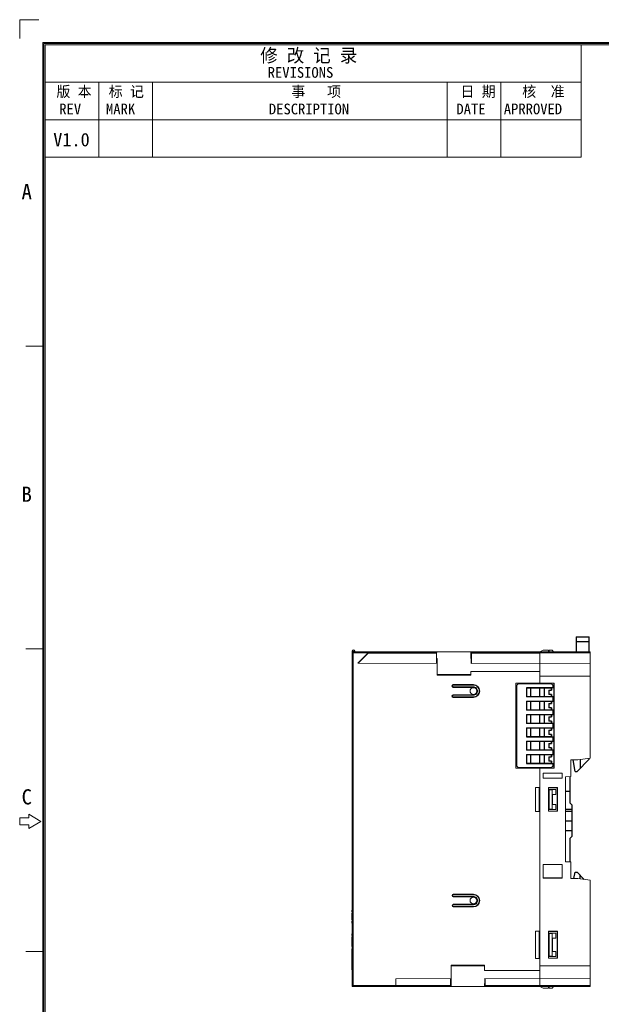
# Model space of a CAD drawing. Header units: millimetres. Extents: x 0 to 683, y 0 to 479.
# Tile 6 of 21: x 0 to 174, y 185 to 479. Entities that reach past the tile are written whole.
import ezdxf
from ezdxf.enums import TextEntityAlignment as Align

# ---------------------------------------------------------------- set-up
doc = ezdxf.new("R2010")
doc.units = ezdxf.units.MM
doc.header["$LTSCALE"] = 23.1
doc.header["$MEASUREMENT"] = 0
doc.layers.get('0').update_dxf_attribs({"lineweight": 18})
for name, color, linetype in [('02___PRT_ALL_AXES', 7, 'Continuous'), ('1_12_2', 7, 'Continuous'), ('1_13_1_1_1', 7, 'Continuous'), ('1_14_2', 7, 'Continuous'), ('1_15_1_1_1', 7, 'Continuous'), ('1_16_1_2', 7, 'Continuous'), ('1_41_1_1_1', 7, 'Continuous'), ('1_42_1_2', 7, 'Continuous'), ('1_43_1_1', 7, 'Continuous'), ('1_44_1_2', 7, 'Continuous')]:
    doc.layers.add(name, color=color, linetype=linetype)
doc.layers.add('粗实线', color=7, linetype='Continuous', lineweight=30)
doc.layers.add('细实线层', color=7, linetype='Continuous', lineweight=18)
doc.styles.add('鸿蒙CAD', font='txt')

# ---------------------------------------------------------------- blocks, each defined once
blk = doc.blocks.new('Plastic_A3')
at = {"layer": '细实线层'}
for p, q in [((225.46, 633.8), (225.46, 630.27)), ((225.46, 633.8), (229, 633.8)), ((229.71, 338.7), (229.71, 629.56)), ((229.71, 629.56), (648.26, 629.56)), ((229.93, 338.92), (229.93, 629.33)), ((229.93, 629.33), (648.03, 629.33)), ((230.16, 339.15), (230.16, 629.11)), ((230.16, 629.11), (647.81, 629.11)), ((330.16, 608.11), (330.16, 629.11)), ((230.16, 622.11), (330.16, 622.11)), ((240.16, 608.11), (240.16, 622.11)), ((250.16, 608.11), (250.16, 622.11)), ((305.16, 608.11), (305.16, 622.11)), ((315.16, 608.11), (315.16, 622.11)), ((230.16, 615.11), (330.16, 615.11)), ((230.16, 608.11), (330.16, 608.11)), ((229.93, 572.83), (226.54, 572.83)), ((229.93, 516.33), (226.54, 516.33)), ((227.11, 485.49), (227.11, 484.81)), ((229.37, 484.13), (227.11, 485.49)), ((225.41, 484.81), (225.41, 483.45)), ((227.11, 484.81), (225.41, 484.81)), ((227.11, 482.77), (229.37, 484.13)), ((225.41, 483.45), (227.11, 483.45)), ((227.11, 483.45), (227.11, 482.77)), ((229.93, 459.83), (226.54, 459.83))]:
    blk.add_line(p, q, dxfattribs=at)
at = {"layer": '细实线层', "style": '鸿蒙CAD'}
for s, height, p in [('REVISIONS', 2, (271.68, 622.96)), ('REV', 2, (232.79, 616.13)), ('MARK', 2, (241.51, 616.13)), ('DESCRIPTION', 2, (271.9, 616.13)), ('DATE', 2, (306.89, 616.13)), ('APRROVED', 2, (315.73, 616.14)), ('A', 2.83, (225.76, 600.29)), ('B', 2.83, (225.76, 543.79)), ('C', 2.83, (225.76, 487.29))]:
    blk.add_text(s, height=height, dxfattribs=at).set_placement(p)
at = {"layer": '细实线层', "attachment_point": 7, "style": '鸿蒙CAD'}
for s, insert, char_height, width in [('修 改 记 录', (270.29, 625.59), 2.5, 21.9821), ('版 本', (232.26, 619.17), 2, 9.8795), ('标 记', (242.02, 619.17), 2, 9.692), ('事   项', (276.09, 619.17), 2, 14.2946), ('日 期', (307.65, 619.17), 2, 8.6607), ('核  准', (319.16, 619.18), 2, 11.9152)]:
    blk.add_mtext(s, dxfattribs=dict(at, insert=insert, char_height=char_height, width=width))
at = {"layer": '细实线层', "style": '鸿蒙CAD'}
for tag, p in [('V1.0', (231.67, 610.16)), ('XXXN', (538.26, 343))]:
    blk.add_attdef(tag, p, '', height=2.5, dxfattribs=at)
for tag, height, p in [('XXXE', 2.5, (540.24, 365.07)), ('XXXC', 2.5, (573.27, 365.07)), ('XXXA', 2.5, (624.03, 365.07)), ('XXXG', 2.5, (497.76, 358.07)), ('XXXD', 2.5, (573.27, 358.07)), ('XXXB', 2.5, (624.03, 358.07)), ('XXXK', 2, (514.01, 357.04)), ('mm', 2.5, (540.24, 358.07)), ('XXXM', 2.5, (501.13, 341.19))]:
    blk.add_attdef(tag, text='', height=height, dxfattribs=at).set_placement(p, align=Align.CENTER)
blk.add_attdef('XXXJ', text='', height=2.5, dxfattribs=at).set_placement((503.31, 352.09), align=Align.MIDDLE_RIGHT)

msp = doc.modelspace()

# ---------------------------------------------------------------- linework, layer by layer
at = {"color": 7, "linetype": 'Continuous'}
for p, q in [((99.21, 190.11), (99.21, 290.31)), ((100.01, 290.31), (99.21, 290.31)), ((99.21, 290.11), (170.21, 290.11)), ((103.91, 289.81), (99.21, 289.81)), ((99.51, 290.11), (99.51, 190.11)), ((100.01, 290.31), (100.01, 290.11)), ((100.95, 286.74), (103.94, 289.74)), ((103.91, 289.81), (102.34, 288.24)), ((124.38, 289.74), (103.94, 289.74)), ((104.19, 290.11), (104.19, 290.11)), ((104.23, 290.04), (104.19, 290.11)), ((124.41, 290.04), (104.23, 290.04)), ((124.38, 286.66), (124.38, 289.74)), ((124.41, 290.04), (124.57, 290.11)), ((134.55, 290.11), (124.57, 290.11)), ((134.55, 288.16), (134.55, 290.11)), ((134.72, 290.04), (134.55, 290.11)), ((134.72, 290.04), (155.21, 290.04)), ((134.74, 286.66), (134.74, 289.74)), ((155.21, 289.74), (134.74, 289.74)), ((155.21, 290.11), (156.21, 290.61)), ((155.21, 280.76), (155.21, 290.11)), ((170.21, 289.81), (155.21, 289.81)), ((156.21, 290.61), (157.74, 290.61)), ((157.77, 290.11), (157.74, 290.61)), ((158.01, 290.61), (157.99, 290.11)), ((158.01, 290.61), (158.86, 290.61)), ((159.23, 290.11), (158.86, 290.61)), ((170.21, 258.31), (170.21, 290.11)), ((102.39, 288.24), (100.9, 286.74)), ((100.9, 286.74), (124.46, 286.66)), ((102.34, 288.24), (102.39, 288.24)), ((124.46, 288.16), (124.46, 286.66)), ((124.46, 288.16), (124.56, 288.16)), ((124.56, 283.12), (124.56, 288.16)), ((134.55, 288.16), (134.65, 288.16)), ((134.65, 286.66), (134.65, 288.16)), ((134.65, 286.66), (155.21, 286.77)), ((170.21, 286.66), (155.21, 286.74)), ((99.18, 283.98), (99.18, 285.27)), ((99.21, 285.27), (99.18, 285.27)), ((99.21, 285.26), (99.18, 285.26)), ((99.21, 285.25), (99.18, 285.25)), ((99.21, 285.21), (99.18, 285.21)), ((99.21, 285.13), (99.18, 285.13)), ((99.21, 285.07), (99.18, 285.07)), ((99.21, 284.97), (99.18, 284.97)), ((99.21, 284.88), (99.18, 284.88)), ((99.21, 284.8), (99.18, 284.8)), ((99.21, 284.74), (99.18, 284.74)), ((99.21, 284.68), (99.18, 284.68)), ((99.21, 284.66), (99.18, 284.66)), ((99.21, 284.59), (99.18, 284.59)), ((99.21, 284.46), (99.18, 284.46)), ((99.21, 284.35), (99.18, 284.35)), ((99.21, 284.26), (99.18, 284.26)), ((99.21, 284.18), (99.18, 284.18)), ((99.21, 284.13), (99.18, 284.13)), ((99.21, 284.05), (99.18, 284.05)), ((99.21, 284.04), (99.18, 284.04)), ((99.21, 284.01), (99.18, 284.01)), ((99.21, 283.98), (99.18, 283.98)), ((99.18, 283.96), (99.18, 283.97)), ((99.21, 283.96), (99.18, 283.96)), ((99.18, 281.96), (99.18, 283.27)), ((99.21, 283.27), (99.18, 283.27)), ((99.21, 283.27), (99.18, 283.27)), ((99.21, 283.24), (99.18, 283.24)), ((99.21, 283.2), (99.18, 283.2)), ((99.21, 283.18), (99.18, 283.18)), ((99.21, 283.11), (99.18, 283.11)), ((99.21, 283.01), (99.18, 283.01)), ((99.21, 282.91), (99.18, 282.91)), ((99.21, 282.81), (99.18, 282.81)), ((99.21, 282.7), (99.18, 282.7)), ((99.21, 282.59), (99.18, 282.59)), ((99.21, 282.47), (99.18, 282.47)), ((124.57, 283.3), (124.56, 283.12)), ((134.56, 283.12), (124.56, 283.12)), ((134.55, 283.3), (124.57, 283.3)), ((134.55, 284.27), (134.56, 284.28)), ((134.56, 283.12), (134.55, 283.3)), ((134.56, 283.12), (134.56, 284.28)), ((134.56, 284.28), (155.21, 284.28)), ((155.21, 282.87), (170.21, 282.87)), ((99.21, 282.35), (99.18, 282.35)), ((99.21, 282.22), (99.18, 282.22)), ((99.21, 282.09), (99.18, 282.09)), ((99.21, 282), (99.18, 282)), ((99.21, 281.96), (99.18, 281.96)), ((99.18, 281.29), (99.18, 281.95)), ((99.21, 281.89), (99.18, 281.89)), ((99.21, 281.81), (99.18, 281.81)), ((99.21, 281.28), (99.18, 281.28)), ((99.18, 279.72), (99.18, 281.27)), ((99.21, 281.27), (99.18, 281.27)), ((99.21, 281.2), (99.18, 281.2)), ((99.21, 281.11), (99.18, 281.11)), ((99.21, 281), (99.18, 281)), ((99.21, 280.88), (99.18, 280.88)), ((99.21, 280.75), (99.18, 280.75)), ((99.21, 280.53), (99.18, 280.53)), ((99.21, 280.19), (99.18, 280.19)), ((99.21, 280.08), (99.18, 280.08)), ((99.21, 280.05), (99.18, 280.05)), ((99.21, 280.04), (99.18, 280.04)), ((99.21, 280), (99.18, 280)), ((99.21, 279.97), (99.18, 279.97)), ((99.21, 279.78), (99.18, 279.78)), ((99.18, 279.73), (99.21, 279.73)), ((99.21, 279.72), (99.18, 279.72)), ((129.36, 280.32), (129.36, 280.17)), ((129.36, 280.32), (135.36, 280.32)), ((129.36, 280.17), (135.36, 280.17)), ((129.36, 279.66), (129.36, 279.5)), ((135.35, 279.66), (129.36, 279.66)), ((135.36, 279.5), (129.36, 279.5)), ((135.36, 280.17), (135.36, 280.32)), ((135.36, 279.5), (135.36, 279.65)), ((148.01, 280.76), (159.41, 280.76)), ((148.01, 280.76), (148.01, 255.36)), ((159.44, 280.8), (155.21, 280.8)), ((159.41, 280.76), (159.44, 280.8)), ((159.41, 255.36), (159.41, 280.76)), ((159.44, 255.33), (159.44, 280.8)), ((99.18, 273.94), (99.18, 279.23)), ((99.21, 279.23), (99.18, 279.23)), ((99.21, 279.23), (99.18, 279.23)), ((99.21, 279.21), (99.18, 279.21)), ((99.21, 279.16), (99.18, 279.16)), ((99.21, 279.13), (99.18, 279.13)), ((99.21, 279.04), (99.18, 279.04)), ((99.21, 278.97), (99.18, 278.97)), ((99.21, 278.86), (99.18, 278.86)), ((99.21, 278.76), (99.18, 278.76)), ((99.21, 278.66), (99.18, 278.66)), ((99.21, 278.58), (99.18, 278.58)), ((99.21, 278.5), (99.18, 278.5)), ((99.21, 278.41), (99.18, 278.41)), ((99.21, 278.33), (99.18, 278.33)), ((99.21, 278.32), (99.18, 278.32)), ((99.21, 278.24), (99.18, 278.24)), ((99.21, 278.17), (99.18, 278.17)), ((99.21, 278.15), (99.18, 278.15)), ((99.21, 278.1), (99.18, 278.1)), ((99.21, 278.04), (99.18, 278.04)), ((99.21, 277.98), (99.18, 277.98)), ((99.21, 277.92), (99.18, 277.92)), ((99.21, 277.25), (99.18, 277.25)), ((99.21, 277.25), (99.18, 277.25)), ((99.21, 277.24), (99.18, 277.24)), ((99.21, 277.23), (99.18, 277.23)), ((99.21, 277.17), (99.18, 277.17)), ((99.21, 277.1), (99.18, 277.1)), ((99.21, 277), (99.18, 277)), ((99.21, 276.95), (99.18, 276.95)), ((99.21, 276.85), (99.18, 276.85)), ((99.21, 276.77), (99.18, 276.77)), ((99.21, 276.71), (99.18, 276.71)), ((99.21, 276.68), (99.18, 276.68)), ((99.21, 276.64), (99.18, 276.64)), ((99.21, 276.63), (99.18, 276.63)), ((99.21, 276.55), (99.18, 276.55)), ((99.21, 276.49), (99.18, 276.49)), ((129.36, 277.32), (129.36, 277.17)), ((129.36, 277.32), (135.36, 277.32)), ((129.36, 277.17), (135.35, 277.17)), ((129.36, 276.66), (129.36, 276.5)), ((135.36, 276.66), (129.36, 276.66)), ((135.36, 276.5), (129.36, 276.5)), ((135.36, 277.17), (135.36, 277.32)), ((135.36, 276.5), (135.36, 276.65)), ((99.21, 276.39), (99.18, 276.39)), ((99.21, 276.29), (99.18, 276.29)), ((99.21, 276.21), (99.18, 276.21)), ((99.21, 276.13), (99.18, 276.13)), ((99.21, 276.06), (99.18, 276.06)), ((99.21, 276), (99.18, 276)), ((99.21, 275.94), (99.18, 275.94)), ((99.21, 275.92), (99.18, 275.92)), ((99.21, 275.92), (99.18, 275.92)), ((99.21, 275.89), (99.18, 275.89)), ((99.21, 275.84), (99.18, 275.84)), ((99.21, 275.58), (99.18, 275.58)), ((99.21, 275.55), (99.18, 275.55)), ((99.21, 275.37), (99.18, 275.37)), ((99.21, 275.32), (99.18, 275.32)), ((99.21, 275.26), (99.18, 275.26)), ((99.21, 275.25), (99.18, 275.25)), ((99.21, 275.23), (99.18, 275.23)), ((99.21, 275.18), (99.18, 275.18)), ((99.21, 275.15), (99.18, 275.15)), ((99.21, 275.06), (99.18, 275.06)), ((99.21, 275), (99.18, 275)), ((99.21, 274.89), (99.18, 274.89)), ((99.21, 274.78), (99.18, 274.78)), ((99.21, 274.68), (99.18, 274.68)), ((99.21, 274.6), (99.18, 274.6)), ((99.21, 274.52), (99.18, 274.52)), ((99.21, 274.44), (99.18, 274.44)), ((99.21, 274.35), (99.18, 274.35)), ((99.21, 274.34), (99.18, 274.34)), ((99.21, 274.27), (99.18, 274.27)), ((99.21, 274.2), (99.18, 274.2)), ((99.21, 274.18), (99.18, 274.18)), ((99.21, 274.12), (99.18, 274.12)), ((99.21, 274.07), (99.18, 274.07)), ((99.21, 274), (99.18, 274)), ((99.21, 273.94), (99.18, 273.94)), ((166.5, 257.85), (164.41, 257.81)), ((164.41, 257.81), (165.17, 257.81)), ((164.41, 257.81), (164.41, 252.85)), ((170.21, 258.31), (166.5, 257.85)), ((148.01, 255.36), (159.41, 255.36)), ((155.21, 190.11), (155.21, 255.36)), ((155.21, 255.33), (159.44, 255.33)), ((161.84, 253.89), (156.18, 253.89)), ((156.18, 253.89), (156.21, 253.86)), ((156.18, 253.89), (156.18, 252.33)), ((161.81, 253.86), (156.21, 253.86)), ((156.21, 253.86), (156.21, 252.36)), ((159.41, 255.36), (159.44, 255.33)), ((161.81, 253.86), (161.84, 253.89)), ((161.81, 252.36), (161.81, 253.86)), ((161.84, 252.33), (161.84, 253.89)), ((156.18, 252.33), (156.21, 252.36)), ((156.18, 252.33), (161.84, 252.33)), ((156.21, 252.36), (161.81, 252.36)), ((161.84, 252.33), (161.81, 252.36)), ((164.41, 252.85), (162.81, 252.81)), ((162.81, 252.81), (162.81, 227.41)), ((155.21, 249.58), (153.91, 249.58)), ((154.97, 249.53), (153.91, 249.58)), ((153.91, 242.44), (153.91, 249.58)), ((154.97, 242.5), (154.97, 249.53)), ((160.44, 249.55), (157.78, 249.55)), ((157.78, 249.55), (157.78, 242.48)), ((157.78, 249.54), (157.81, 249.51)), ((160.41, 249.51), (157.81, 249.51)), ((157.81, 242.51), (157.81, 249.51)), ((159.96, 249.01), (157.96, 249.01)), ((157.96, 249.01), (157.96, 243.01)), ((157.96, 249.01), (157.99, 248.93)), ((158.86, 248.93), (157.99, 248.93)), ((157.99, 248.93), (157.99, 243.09)), ((158.86, 248.93), (159.96, 249.01)), ((158.86, 243.09), (158.86, 248.93)), ((159.96, 247.51), (158.88, 247.59)), ((158.96, 247.51), (158.88, 247.59)), ((158.88, 247.59), (158.88, 244.44)), ((158.96, 247.51), (159.96, 247.51)), ((158.96, 244.51), (158.96, 247.51)), ((159.96, 247.51), (159.96, 249.01)), ((160.44, 249.55), (160.41, 249.51)), ((160.41, 249.51), (160.41, 242.51)), ((160.44, 242.48), (160.44, 249.55)), ((158.88, 244.44), (159.96, 244.51)), ((158.96, 244.51), (158.88, 244.44)), ((159.96, 244.51), (158.96, 244.51)), ((159.96, 243.01), (159.96, 244.51)), ((154.97, 242.5), (153.91, 242.44)), ((155.21, 242.44), (153.91, 242.44)), ((157.78, 242.48), (157.81, 242.51)), ((157.78, 242.48), (160.44, 242.48)), ((157.81, 242.51), (160.41, 242.51)), ((157.96, 243.01), (157.99, 243.09)), ((157.96, 243.01), (159.96, 243.01)), ((157.99, 243.09), (158.86, 243.09)), ((159.96, 243.01), (158.86, 243.09)), ((160.41, 242.51), (160.44, 242.48)), ((161.84, 226.59), (156.18, 226.59)), ((156.18, 226.59), (156.21, 226.56)), ((156.18, 226.59), (156.18, 222.53)), ((156.21, 226.56), (161.81, 226.56)), ((156.21, 222.56), (156.21, 226.56)), ((161.81, 226.56), (161.84, 226.59)), ((161.81, 226.56), (161.81, 222.56)), ((161.84, 222.53), (161.84, 226.59)), ((162.81, 227.41), (164.41, 227.37)), ((164.41, 227.37), (164.41, 222.41)), ((156.18, 222.53), (156.21, 222.56)), ((156.18, 222.53), (161.84, 222.53)), ((161.81, 222.56), (156.21, 222.56)), ((161.84, 222.53), (161.81, 222.56)), ((165.38, 222.41), (164.41, 222.41)), ((164.41, 222.41), (166.5, 222.38)), ((166.5, 222.38), (170.21, 221.91)), ((170.21, 190.11), (170.21, 221.91)), ((129.36, 217.69), (135.36, 217.69)), ((129.36, 217.69), (129.36, 217.57)), ((135.36, 217.57), (135.36, 217.69)), ((129.36, 217.57), (135.37, 217.57)), ((135.35, 217.05), (129.36, 217.05)), ((129.36, 217.05), (129.36, 216.94)), ((135.36, 216.94), (129.36, 216.94)), ((135.36, 216.94), (135.36, 217.05)), ((129.36, 214.69), (135.36, 214.69)), ((129.36, 214.69), (129.36, 214.57)), ((129.36, 214.57), (135.35, 214.57)), ((135.37, 214.05), (129.36, 214.05)), ((129.36, 214.05), (129.36, 213.94)), ((135.36, 213.94), (129.36, 213.94)), ((135.36, 214.57), (135.36, 214.69)), ((135.36, 213.94), (135.36, 214.05)), ((155.21, 206.7), (153.91, 206.7)), ((154.94, 206.63), (153.91, 206.7)), ((153.91, 198.52), (153.91, 206.7)), ((154.94, 198.59), (154.94, 206.63)), ((160.45, 206.66), (157.77, 206.66)), ((157.77, 206.66), (157.81, 206.61)), ((157.77, 206.66), (157.77, 198.57)), ((160.41, 206.61), (157.81, 206.61)), ((157.81, 198.61), (157.81, 206.61)), ((159.96, 206.11), (157.96, 206.11)), ((157.96, 206.11), (158, 206.02)), ((157.96, 206.11), (157.96, 199.11)), ((158.86, 206.02), (158, 206.02)), ((158, 206.02), (158, 199.21)), ((158.86, 206.02), (159.96, 206.11)), ((158.86, 204.71), (158.86, 206.02)), ((159.96, 204.61), (159.96, 206.11)), ((160.45, 206.66), (160.41, 206.61)), ((160.41, 206.61), (160.41, 198.61)), ((160.45, 198.57), (160.45, 206.66)), ((159.96, 204.61), (158.86, 204.71)), ((158.96, 204.61), (158.86, 204.71)), ((158.86, 200.52), (158.86, 204.71)), ((158.96, 204.61), (159.96, 204.61)), ((158.96, 200.61), (158.96, 204.61)), ((158.86, 200.52), (159.96, 200.61)), ((158.96, 200.61), (158.86, 200.52)), ((158.86, 199.21), (158.86, 200.52)), ((159.96, 200.61), (158.96, 200.61)), ((159.96, 199.11), (159.96, 200.61)), ((154.94, 198.59), (153.91, 198.52)), ((155.21, 198.52), (153.91, 198.52)), ((157.77, 198.57), (157.81, 198.61)), ((157.77, 198.57), (160.45, 198.57)), ((157.81, 198.61), (160.41, 198.61)), ((157.96, 199.11), (158, 199.21)), ((157.96, 199.11), (159.96, 199.11)), ((158, 199.21), (158.86, 199.21)), ((159.96, 199.11), (158.86, 199.21)), ((160.41, 198.61), (160.45, 198.57)), ((138.71, 196.53), (128.71, 196.53)), ((128.71, 196.53), (128.72, 196.36)), ((128.71, 191.06), (128.71, 196.53)), ((138.7, 196.36), (128.72, 196.36)), ((128.72, 196.36), (128.72, 190.12)), ((138.7, 196.36), (138.71, 196.53)), ((138.7, 194.96), (138.7, 196.36)), ((138.7, 194.96), (138.71, 194.95)), ((138.71, 194.95), (138.71, 196.53)), ((155.21, 194.95), (138.71, 194.95)), ((170.21, 196.36), (155.21, 196.36)), ((128.61, 192.56), (112.21, 192.48)), ((112.21, 190.11), (112.21, 192.48)), ((128.54, 190.48), (128.54, 192.56)), ((128.61, 192.56), (128.61, 191.06)), ((138.8, 192.56), (155.21, 192.48)), ((138.8, 192.56), (138.8, 191.06)), ((138.89, 190.49), (138.89, 192.56)), ((155.21, 192.48), (170.21, 192.56)), ((99.21, 190.41), (112.21, 190.41)), ((170.21, 190.11), (99.21, 190.11)), ((112.21, 190.49), (128.54, 190.48)), ((112.21, 190.19), (128.56, 190.18)), ((128.72, 190.12), (128.56, 190.18)), ((128.71, 191.06), (128.61, 191.06)), ((138.7, 190.12), (128.72, 190.12)), ((138.8, 191.06), (138.7, 191.06)), ((138.7, 190.12), (138.7, 191.06)), ((138.7, 190.12), (138.87, 190.19)), ((155.21, 190.19), (138.87, 190.19)), ((138.89, 190.49), (155.21, 190.49)), ((155.21, 190.41), (170.21, 190.41)), ((155.21, 190.11), (156.21, 189.61)), ((157.74, 189.61), (156.21, 189.61)), ((157.74, 189.61), (157.77, 190.11)), ((157.99, 190.11), (158.01, 189.61)), ((158.86, 189.61), (158.01, 189.61)), ((158.86, 189.61), (159.23, 190.11))]:
    msp.add_line(p, q, dxfattribs=at)
for centre in [(135.36, 278.41), (135.36, 215.81)]:
    msp.add_circle(centre, 1, dxfattribs=at)
for centre, radius, start, end in [((99.61, 290.31), 0.4, 0, 180), ((99.51, 289.81), 0.3, 90, 180), ((129.36, 279.91), 0.407, 90, 270), ((135.36, 278.41), 1.91, 270, 90), ((135.36, 278.41), 1.09, 270, 90), ((129.36, 276.91), 0.407, 90, 270), ((155.42, 257.98), 8.47, 266.9468, 268.5794), ((155.41, 234.28), 8.23, 91.9452, 93.0529), ((155.45, 233.01), 9.5, 91.4813, 91.9764), ((129.36, 217.31), 0.376, 90, 270), ((135.36, 215.81), 1.88, 270, 90), ((135.36, 215.81), 1.12, 270, 90), ((129.36, 214.31), 0.376, 90, 270), ((99.51, 190.41), 0.3, 180, 270)]:
    msp.add_arc(centre, radius, start, end, dxfattribs=at)
for centre, ratio, start_param, end_param in [((134.72, 289.74), 0.087489, -1.570796, -0.034907), ((128.56, 190.48), 0.087559, 1.570767, 3.106658), ((138.87, 190.49), 0.087489, -3.106686, -1.570796)]:
    msp.add_ellipse(centre, major_axis=(0, 0.3), ratio=ratio, start_param=start_param, end_param=end_param, dxfattribs=at)
for points, knots in [([(104.19, 290.11), (104.19, 290.11), (104.18, 290.1), (104.16, 290.07), (104.13, 290.04), (104.08, 289.98), (104, 289.91), (103.94, 289.84), (103.91, 289.81)], [0, 0, 0, 0, 0.032743, 0.112271, 0.225585, 0.361302, 0.669948, 1, 1, 1, 1]), ([(103.94, 289.74), (103.97, 289.77), (104.02, 289.82), (104.08, 289.88), (104.13, 289.92), (104.16, 289.96), (104.2, 290), (104.21, 290.02), (104.23, 290.03), (104.23, 290.04)], [0, 0, 0, 0, 0.332637, 0.492307, 0.64286, 0.778716, 0.891524, 0.969437, 1, 1, 1, 1]), ([(124.41, 290.04), (124.41, 290.04), (124.4, 290.03), (124.4, 290), (124.39, 289.94), (124.39, 289.85), (124.38, 289.78), (124.38, 289.74)], [0, 0, 0, 0, 0.029745, 0.091768, 0.310005, 0.627865, 1, 1, 1, 1]), ([(129.36, 280.17), (129.3, 280.17), (129.16, 280.12), (129.1, 279.98), (129.1, 279.91)], [0, 0, 0, 0, 0.500201, 1, 1, 1, 1]), ([(129.1, 279.91), (129.1, 279.85), (129.16, 279.71), (129.3, 279.65), (129.36, 279.66)], [0, 0, 0, 0, 0.499831, 1, 1, 1, 1]), ([(136.6, 278.41), (136.6, 278.57), (136.54, 278.9), (136.26, 279.31), (135.84, 279.59), (135.52, 279.66), (135.35, 279.66)], [0, 0, 0, 0, 0.250032, 0.499993, 0.749946, 1, 1, 1, 1]), ([(135.36, 280.17), (135.59, 280.17), (136.05, 280.08), (136.64, 279.69), (137.03, 279.1), (137.12, 278.64), (137.12, 278.41)], [0, 0, 0, 0, 0.250004, 0.49999, 0.749974, 1, 1, 1, 1]), ([(129.36, 277.17), (129.3, 277.17), (129.16, 277.12), (129.1, 276.98), (129.1, 276.91)], [0, 0, 0, 0, 0.500201, 1, 1, 1, 1]), ([(129.1, 276.91), (129.1, 276.85), (129.16, 276.71), (129.3, 276.65), (129.36, 276.66)], [0, 0, 0, 0, 0.499831, 1, 1, 1, 1]), ([(135.35, 277.17), (135.52, 277.17), (135.84, 277.23), (136.26, 277.51), (136.54, 277.92), (136.6, 278.25), (136.6, 278.41)], [0, 0, 0, 0, 0.250054, 0.500008, 0.749968, 1, 1, 1, 1]), ([(137.12, 278.41), (137.12, 278.18), (137.03, 277.72), (136.64, 277.14), (136.05, 276.75), (135.59, 276.66), (135.36, 276.66)], [0, 0, 0, 0, 0.250026, 0.50001, 0.749996, 1, 1, 1, 1]), ([(129.36, 217.57), (129.3, 217.57), (129.16, 217.52), (129.1, 217.38), (129.1, 217.31)], [0, 0, 0, 0, 0.500238, 1, 1, 1, 1]), ([(129.1, 217.31), (129.1, 217.25), (129.16, 217.11), (129.3, 217.05), (129.36, 217.05)], [0, 0, 0, 0, 0.499795, 1, 1, 1, 1]), ([(136.6, 215.81), (136.6, 215.97), (136.53, 216.3), (136.26, 216.71), (135.84, 216.99), (135.51, 217.05), (135.35, 217.05)], [0, 0, 0, 0, 0.250031, 0.499991, 0.749943, 1, 1, 1, 1]), ([(135.35, 214.57), (135.51, 214.57), (135.84, 214.64), (136.26, 214.91), (136.53, 215.32), (136.6, 215.65), (136.6, 215.81)], [0, 0, 0, 0, 0.250057, 0.500009, 0.749969, 1, 1, 1, 1]), ([(135.37, 217.57), (135.59, 217.57), (136.06, 217.48), (136.64, 217.09), (137.03, 216.5), (137.12, 216.04), (137.12, 215.81)], [0, 0, 0, 0, 0.250001, 0.499989, 0.749973, 1, 1, 1, 1]), ([(137.12, 215.81), (137.12, 215.58), (137.03, 215.12), (136.64, 214.54), (136.06, 214.15), (135.59, 214.05), (135.37, 214.05)], [0, 0, 0, 0, 0.250027, 0.500011, 0.749999, 1, 1, 1, 1]), ([(129.36, 214.57), (129.3, 214.57), (129.16, 214.52), (129.1, 214.38), (129.1, 214.31)], [0, 0, 0, 0, 0.500238, 1, 1, 1, 1]), ([(129.1, 214.31), (129.1, 214.25), (129.16, 214.11), (129.3, 214.05), (129.36, 214.05)], [0, 0, 0, 0, 0.499795, 1, 1, 1, 1]), ([(154.94, 206.63), (154.96, 206.63), (155.05, 206.62), (155.14, 206.62), (155.21, 206.62)], [0, 0, 0, 0, 0.233534, 1, 1, 1, 1]), ([(155.12, 198.6), (155.1, 198.6), (155.04, 198.6), (154.98, 198.6), (154.94, 198.59)], [0, 0, 0, 0, 0.260684, 1, 1, 1, 1])]:
    msp.add_open_spline(points, degree=3, knots=knots, dxfattribs=at)
msp.add_open_spline([(155.21, 198.61), (155.18, 198.61), (155.15, 198.61), (155.12, 198.6)], degree=3, dxfattribs=at)
at = {"layer": '02___PRT_ALL_AXES', "color": 7, "linetype": 'Continuous'}
for p, q in [((99.21, 212.91), (99.18, 212.91)), ((99.18, 212.41), (99.18, 212.91)), ((99.21, 212.61), (99.18, 212.61)), ((99.21, 212.41), (99.18, 212.41)), ((99.21, 212.09), (99.18, 212.09)), ((99.18, 210.05), (99.18, 212.09)), ((99.21, 212.08), (99.18, 212.08)), ((99.21, 212.06), (99.18, 212.06)), ((99.21, 212.02), (99.18, 212.02)), ((99.21, 211.97), (99.18, 211.97)), ((99.21, 211.81), (99.18, 211.81)), ((99.21, 211.05), (99.18, 211.05)), ((99.21, 210.78), (99.18, 210.78)), ((99.21, 210.53), (99.18, 210.53)), ((99.21, 210.26), (99.18, 210.26)), ((99.21, 210.17), (99.18, 210.17)), ((99.21, 210.05), (99.18, 210.05)), ((99.21, 209.61), (99.18, 209.61)), ((99.18, 209.11), (99.18, 209.61)), ((99.21, 209.41), (99.18, 209.41)), ((99.21, 209.11), (99.18, 209.11)), ((99.21, 205.91), (99.18, 205.91)), ((99.18, 205.41), (99.18, 205.91)), ((99.21, 205.61), (99.18, 205.61)), ((99.21, 205.41), (99.18, 205.41)), ((99.21, 204.96), (99.18, 204.96)), ((99.18, 202.11), (99.18, 204.96)), ((99.21, 204.95), (99.18, 204.95)), ((99.21, 204.93), (99.18, 204.93)), ((99.21, 204.87), (99.18, 204.87)), ((99.21, 204.8), (99.18, 204.8)), ((99.21, 204.62), (99.18, 204.62)), ((99.21, 204.34), (99.18, 204.34)), ((99.21, 204.05), (99.18, 204.05)), ((99.21, 203.74), (99.18, 203.74)), ((99.21, 203.46), (99.18, 203.46)), ((99.21, 203.15), (99.18, 203.15)), ((99.21, 202.85), (99.18, 202.85)), ((99.21, 202.74), (99.18, 202.74)), ((99.21, 202.59), (99.18, 202.59)), ((99.21, 202.41), (99.18, 202.41)), ((99.21, 202.11), (99.18, 202.11)), ((99.21, 201.43), (99.18, 201.43)), ((99.18, 200.62), (99.18, 201.43)), ((99.21, 201.24), (99.18, 201.24)), ((99.21, 201.15), (99.18, 201.15)), ((99.21, 200.62), (99.18, 200.62)), ((99.21, 200.6), (99.18, 200.6)), ((99.18, 198.99), (99.18, 200.6)), ((99.21, 200.59), (99.18, 200.59)), ((99.21, 200.59), (99.18, 200.59)), ((99.21, 200.48), (99.18, 200.48)), ((99.21, 200.45), (99.18, 200.45)), ((99.21, 200.01), (99.18, 200.01)), ((99.21, 199.64), (99.18, 199.64)), ((99.21, 198.99), (99.18, 198.99)), ((99.21, 198.98), (99.18, 198.98)), ((99.18, 198.96), (99.18, 198.98)), ((99.18, 198.96), (99.21, 198.96)), ((99.21, 198.91), (99.18, 198.91)), ((99.18, 198.41), (99.18, 198.91)), ((99.21, 198.61), (99.18, 198.61)), ((99.21, 198.41), (99.18, 198.41)), ((99.21, 198.29), (99.18, 198.29)), ((99.18, 195.73), (99.18, 198.29)), ((99.21, 195.73), (99.18, 195.73)), ((99.21, 195.61), (99.18, 195.61)), ((99.18, 195.11), (99.18, 195.61)), ((99.21, 195.41), (99.18, 195.41)), ((99.21, 195.11), (99.18, 195.11))]:
    msp.add_line(p, q, dxfattribs=at)
at = {"layer": '1_12_2', "color": 7, "linetype": 'Continuous'}
for p, q in [((158.69, 267.31), (151.21, 267.31)), ((151.21, 264.81), (158.69, 264.81)), ((152.45, 267.31), (152.45, 264.81)), ((153.21, 267.41), (153.21, 267.31)), ((153.21, 264.81), (153.21, 264.71)), ((153.22, 267.41), (153.22, 267.31)), ((153.22, 264.81), (153.22, 264.71)), ((155.16, 264.81), (155.16, 267.31)), ((156.51, 267.31), (156.51, 264.81)), ((156.91, 267.31), (156.91, 267.41)), ((156.91, 264.71), (156.91, 264.81)), ((157.39, 267.41), (157.39, 267.31)), ((157.39, 264.81), (157.39, 264.71)), ((157.87, 266.71), (158.69, 266.71)), ((157.87, 266.71), (157.87, 265.41)), ((158.69, 265.41), (157.87, 265.41)), ((158.09, 267.41), (158.09, 267.31)), ((158.09, 264.81), (158.09, 264.71)), ((158.63, 266.71), (158.63, 267.31)), ((158.63, 264.81), (158.63, 265.41)), ((158.69, 267.31), (158.69, 266.71)), ((158.69, 265.41), (158.69, 264.81))]:
    msp.add_line(p, q, dxfattribs=at)
at = {"layer": '1_13_1_1_1', "color": 7, "linetype": 'Continuous'}
for p, q in [((158.69, 259.31), (151.21, 259.31)), ((152.45, 259.31), (152.45, 256.81)), ((153.21, 259.41), (153.21, 259.31)), ((153.22, 259.41), (153.22, 259.31)), ((155.16, 256.81), (155.16, 259.31)), ((156.51, 259.31), (156.51, 256.81)), ((156.91, 259.31), (156.91, 259.41)), ((157.39, 259.41), (157.39, 259.31)), ((158.09, 259.41), (158.09, 259.31)), ((158.63, 258.71), (158.63, 259.31)), ((158.69, 259.31), (158.69, 258.71)), ((151.21, 256.81), (158.69, 256.81)), ((153.21, 256.81), (153.21, 256.71)), ((153.22, 256.81), (153.22, 256.71)), ((156.91, 256.71), (156.91, 256.81)), ((157.39, 256.81), (157.39, 256.71)), ((157.87, 258.71), (158.69, 258.71)), ((157.87, 258.71), (157.87, 257.41)), ((158.69, 257.41), (157.87, 257.41)), ((158.09, 256.81), (158.09, 256.71)), ((158.63, 256.81), (158.63, 257.41)), ((158.69, 257.41), (158.69, 256.81))]:
    msp.add_line(p, q, dxfattribs=at)
at = {"layer": '1_14_2', "color": 7, "linetype": 'Continuous'}
for p, q in [((158.69, 279.31), (151.21, 279.31)), ((151.21, 276.81), (158.69, 276.81)), ((152.45, 279.31), (152.45, 276.81)), ((153.21, 279.41), (153.21, 279.31)), ((153.21, 276.81), (153.21, 276.71)), ((153.22, 279.41), (153.22, 279.31)), ((153.22, 276.81), (153.22, 276.71)), ((155.16, 276.81), (155.16, 279.31)), ((156.51, 279.31), (156.51, 276.81)), ((156.91, 279.31), (156.91, 279.41)), ((156.91, 276.71), (156.91, 276.81)), ((157.39, 279.41), (157.39, 279.31)), ((157.39, 276.81), (157.39, 276.71)), ((157.87, 278.71), (158.69, 278.71)), ((157.87, 278.71), (157.87, 277.41)), ((158.69, 277.41), (157.87, 277.41)), ((158.09, 279.41), (158.09, 279.31)), ((158.09, 276.81), (158.09, 276.71)), ((158.63, 278.71), (158.63, 279.31)), ((158.63, 276.81), (158.63, 277.41)), ((158.69, 279.31), (158.69, 278.71)), ((158.69, 277.41), (158.69, 276.81))]:
    msp.add_line(p, q, dxfattribs=at)
at = {"layer": '1_15_1_1_1', "color": 7, "linetype": 'Continuous'}
for p, q in [((148.21, 280.06), (148.71, 280.56)), ((148.21, 280.06), (148.21, 256.06)), ((158.71, 280.56), (148.71, 280.56)), ((158.71, 280.56), (159.21, 280.06)), ((159.21, 279.41), (159.21, 280.06)), ((159.41, 279.41), (151.21, 279.41)), ((151.21, 279.41), (151.21, 276.71)), ((159.41, 276.71), (151.21, 276.71)), ((159.21, 275.41), (159.21, 276.71)), ((151.21, 275.41), (159.41, 275.41)), ((151.21, 275.41), (151.21, 272.71)), ((159.41, 272.71), (151.21, 272.71)), ((151.21, 271.41), (159.41, 271.41)), ((151.21, 271.41), (151.21, 268.71)), ((159.21, 271.41), (159.21, 272.71)), ((159.41, 268.71), (151.21, 268.71)), ((159.21, 267.41), (159.21, 268.71)), ((151.21, 267.41), (159.41, 267.41)), ((151.21, 267.41), (151.21, 264.71)), ((151.21, 264.71), (159.41, 264.71)), ((151.21, 263.41), (159.41, 263.41)), ((151.21, 263.41), (151.21, 260.71)), ((159.21, 263.41), (159.21, 264.71)), ((159.41, 260.71), (151.21, 260.71)), ((151.21, 259.41), (159.41, 259.41)), ((151.21, 259.41), (151.21, 256.71)), ((159.21, 259.41), (159.21, 260.71)), ((148.71, 255.56), (148.21, 256.06)), ((151.21, 256.71), (159.41, 256.71)), ((159.21, 256.06), (158.71, 255.56)), ((159.21, 256.06), (159.21, 256.71)), ((148.71, 255.56), (158.71, 255.56))]:
    msp.add_line(p, q, dxfattribs=at)
at = {"layer": '1_16_1_2', "color": 7, "linetype": 'Continuous'}
for p, q in [((166.01, 294.61), (169.91, 294.61)), ((166.01, 294.61), (166.01, 290.11)), ((169.91, 290.11), (169.91, 294.61)), ((169.91, 293.11), (166.01, 293.11)), ((165.71, 254.41), (165.17, 257.83)), ((169.91, 258.01), (166.31, 254.41)), ((167.21, 257.94), (167.21, 255.31)), ((169.91, 258.01), (169.91, 258.27)), ((165.71, 254.41), (166.31, 254.41)), ((164.21, 244.91), (164.21, 252.85)), ((164.21, 248.41), (162.81, 248.41)), ((164.21, 244.91), (164.81, 244.31)), ((164.81, 235.06), (164.81, 244.31)), ((162.81, 243.07), (164.81, 243.07)), ((164.81, 242.43), (162.81, 242.43)), ((162.81, 239.59), (164.81, 239.59)), ((164.81, 236.61), (162.81, 236.61)), ((164.81, 235.06), (164.21, 234.46)), ((164.21, 227.38), (164.21, 234.46)), ((165.38, 222.4), (165.71, 224.26)), ((165.71, 224.26), (166.31, 224.26)), ((166.31, 224.26), (168.44, 222.13)), ((167.21, 222.29), (167.21, 223.36))]:
    msp.add_line(p, q, dxfattribs=at)
at = {"layer": '1_41_1_1_1', "color": 7, "linetype": 'Continuous'}
for p, q in [((157.21, 279.41), (157.21, 279.31)), ((158.21, 276.81), (158.21, 276.71)), ((158.21, 275.41), (158.21, 275.31)), ((158.21, 272.81), (158.21, 272.71)), ((158.21, 271.41), (158.21, 271.31)), ((158.21, 268.81), (158.21, 268.71)), ((158.21, 267.41), (158.21, 267.31)), ((158.21, 264.81), (158.21, 264.71)), ((158.21, 263.41), (158.21, 263.31)), ((158.21, 260.81), (158.21, 260.71)), ((158.21, 259.41), (158.21, 259.31)), ((157.21, 256.81), (157.21, 256.71))]:
    msp.add_line(p, q, dxfattribs=at)
at = {"layer": '1_42_1_2', "color": 7, "linetype": 'Continuous'}
for p, q in [((158.69, 271.31), (151.21, 271.31)), ((152.45, 271.31), (152.45, 268.81)), ((153.21, 271.41), (153.21, 271.31)), ((153.22, 271.41), (153.22, 271.31)), ((155.16, 268.81), (155.16, 271.31)), ((156.51, 271.31), (156.51, 268.81)), ((156.91, 271.31), (156.91, 271.41)), ((157.39, 271.41), (157.39, 271.31)), ((157.87, 270.71), (158.69, 270.71)), ((157.87, 270.71), (157.87, 269.41)), ((158.09, 271.41), (158.09, 271.31)), ((158.63, 270.71), (158.63, 271.31)), ((158.69, 271.31), (158.69, 270.71)), ((151.21, 268.81), (158.69, 268.81)), ((153.21, 268.81), (153.21, 268.71)), ((153.22, 268.81), (153.22, 268.71)), ((156.91, 268.71), (156.91, 268.81)), ((157.39, 268.81), (157.39, 268.71)), ((158.69, 269.41), (157.87, 269.41)), ((158.09, 268.81), (158.09, 268.71)), ((158.63, 268.81), (158.63, 269.41)), ((158.69, 269.41), (158.69, 268.81))]:
    msp.add_line(p, q, dxfattribs=at)
at = {"layer": '1_43_1_1', "color": 7, "linetype": 'Continuous'}
for p, q in [((158.69, 263.31), (151.21, 263.31)), ((152.45, 263.31), (152.45, 260.81)), ((153.21, 263.41), (153.21, 263.31)), ((153.22, 263.41), (153.22, 263.31)), ((155.16, 260.81), (155.16, 263.31)), ((156.51, 263.31), (156.51, 260.81)), ((156.91, 263.31), (156.91, 263.41)), ((157.39, 263.41), (157.39, 263.31)), ((157.87, 262.71), (158.69, 262.71)), ((157.87, 262.71), (157.87, 261.41)), ((158.09, 263.41), (158.09, 263.31)), ((158.63, 262.71), (158.63, 263.31)), ((158.69, 263.31), (158.69, 262.71)), ((151.21, 260.81), (158.69, 260.81)), ((153.21, 260.81), (153.21, 260.71)), ((153.22, 260.81), (153.22, 260.71)), ((156.91, 260.71), (156.91, 260.81)), ((157.39, 260.81), (157.39, 260.71)), ((158.69, 261.41), (157.87, 261.41)), ((158.09, 260.81), (158.09, 260.71)), ((158.63, 260.81), (158.63, 261.41)), ((158.69, 261.41), (158.69, 260.81))]:
    msp.add_line(p, q, dxfattribs=at)
at = {"layer": '1_44_1_2', "color": 7, "linetype": 'Continuous'}
for p, q in [((158.69, 275.31), (151.21, 275.31)), ((152.45, 275.31), (152.45, 272.81)), ((153.21, 275.41), (153.21, 275.31)), ((153.22, 275.41), (153.22, 275.31)), ((155.16, 272.81), (155.16, 275.31)), ((156.51, 275.31), (156.51, 272.81)), ((156.91, 275.31), (156.91, 275.41)), ((157.39, 275.41), (157.39, 275.31)), ((157.87, 274.71), (158.69, 274.71)), ((157.87, 274.71), (157.87, 273.41)), ((158.09, 275.41), (158.09, 275.31)), ((158.63, 274.71), (158.63, 275.31)), ((158.69, 275.31), (158.69, 274.71)), ((151.21, 272.81), (158.69, 272.81)), ((153.21, 272.81), (153.21, 272.71)), ((153.22, 272.81), (153.22, 272.71)), ((156.91, 272.71), (156.91, 272.81)), ((157.39, 272.81), (157.39, 272.71)), ((158.69, 273.41), (157.87, 273.41)), ((158.09, 272.81), (158.09, 272.71)), ((158.63, 272.81), (158.63, 273.41)), ((158.69, 273.41), (158.69, 272.81))]:
    msp.add_line(p, q, dxfattribs=at)

# ---------------------------------------------------------------- block references
at = {"layer": '细实线层'}
ref = msp.add_blockref('Plastic_A3', (-360.74, -535.13), dxfattribs=dict(at, xscale=1.6, yscale=1.6, zscale=1.6))
ref.add_attrib('V1.0', 'V1.0', dxfattribs={"layer": '粗实线', "height": 4, "style": '鸿蒙CAD'}).set_placement((9.93, 445.13), align=Align.TOP_LEFT)

doc.saveas('drawing.dxf')
